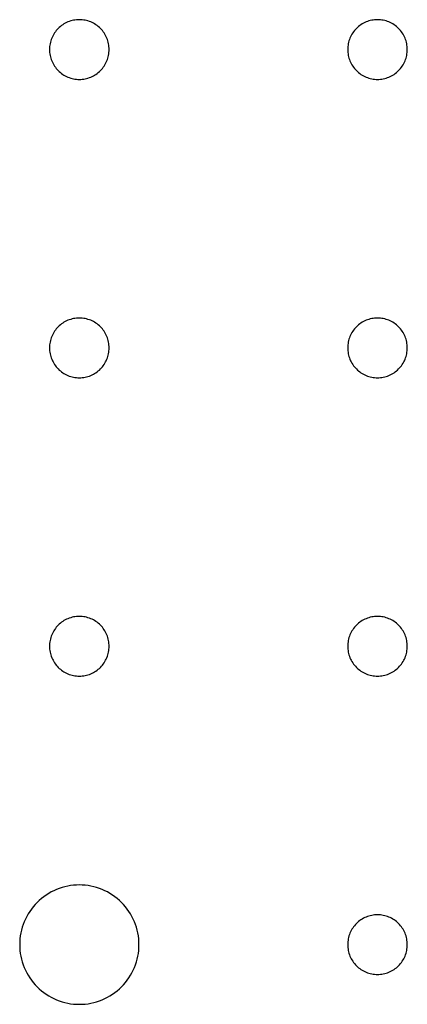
# Model space of a CAD drawing. Header units: millimetres. Extents: x 0 to 80, y 0 to 105.
# Tile 69 of 143: x 69.8 to 71.1, y 31.8 to 35.1. Entities that reach past the tile are written whole.
import ezdxf

# ---------------------------------------------------------------- set-up
doc = ezdxf.new("R2010")
doc.units = ezdxf.units.MM
doc.layers.add('CHROME', color=7, linetype='Continuous')

msp = doc.modelspace()

# ---------------------------------------------------------------- linework, layer by layer
at = {"layer": 'CHROME'}
for points in [[(70.1, 35), (70.0999, 35.0049), (70.0995, 35.0098), (70.0989, 35.0147), (70.0981, 35.0195), (70.097, 35.0243), (70.0957, 35.029), (70.0942, 35.0337), (70.0924, 35.0383), (70.0904, 35.0428), (70.0882, 35.0471), (70.0858, 35.0514), (70.0832, 35.0556), (70.0803, 35.0596), (70.0773, 35.0635), (70.0741, 35.0672), (70.0707, 35.0707), (70.0672, 35.0741), (70.0635, 35.0773), (70.0596, 35.0803), (70.0556, 35.0832), (70.0514, 35.0858), (70.0471, 35.0882), (70.0428, 35.0904), (70.0383, 35.0924), (70.0337, 35.0942), (70.029, 35.0957), (70.0243, 35.097), (70.0195, 35.0981), (70.0147, 35.0989), (70.0098, 35.0995), (70.0049, 35.0999), (70, 35.1), (69.9951, 35.0999), (69.9902, 35.0995), (69.9853, 35.0989), (69.9805, 35.0981), (69.9757, 35.097), (69.971, 35.0957), (69.9663, 35.0942), (69.9617, 35.0924), (69.9572, 35.0904), (69.9529, 35.0882), (69.9486, 35.0858), (69.9444, 35.0832), (69.9404, 35.0803), (69.9365, 35.0773), (69.9328, 35.0741), (69.9293, 35.0707), (69.9259, 35.0672), (69.9227, 35.0635), (69.9197, 35.0596), (69.9168, 35.0556), (69.9142, 35.0514), (69.9118, 35.0471), (69.9096, 35.0428), (69.9076, 35.0383), (69.9058, 35.0337), (69.9043, 35.029), (69.903, 35.0243), (69.9019, 35.0195), (69.9011, 35.0147), (69.9005, 35.0098), (69.9001, 35.0049), (69.9, 35), (69.9001, 34.9951), (69.9005, 34.9902), (69.9011, 34.9853), (69.9019, 34.9805), (69.903, 34.9757), (69.9043, 34.971), (69.9058, 34.9663), (69.9076, 34.9617), (69.9096, 34.9572), (69.9118, 34.9529), (69.9142, 34.9486), (69.9168, 34.9444), (69.9197, 34.9404), (69.9227, 34.9365), (69.9259, 34.9328), (69.9293, 34.9293), (69.9328, 34.9259), (69.9365, 34.9227), (69.9404, 34.9197), (69.9444, 34.9168), (69.9486, 34.9142), (69.9529, 34.9118), (69.9572, 34.9096), (69.9617, 34.9076), (69.9663, 34.9058), (69.971, 34.9043), (69.9757, 34.903), (69.9805, 34.9019), (69.9853, 34.9011), (69.9902, 34.9005), (69.9951, 34.9001), (70, 34.9), (70.0049, 34.9001), (70.0098, 34.9005), (70.0147, 34.9011), (70.0195, 34.9019), (70.0243, 34.903), (70.029, 34.9043), (70.0337, 34.9058), (70.0383, 34.9076), (70.0428, 34.9096), (70.0471, 34.9118), (70.0514, 34.9142), (70.0556, 34.9168), (70.0596, 34.9197), (70.0635, 34.9227), (70.0672, 34.9259), (70.0707, 34.9293), (70.0741, 34.9328), (70.0773, 34.9365), (70.0803, 34.9404), (70.0832, 34.9444), (70.0858, 34.9486), (70.0882, 34.9529), (70.0904, 34.9572), (70.0924, 34.9617), (70.0942, 34.9663), (70.0957, 34.971), (70.097, 34.9757), (70.0981, 34.9805), (70.0989, 34.9853), (70.0995, 34.9902), (70.0999, 34.9951)], [(71.1, 35), (71.0999, 35.0049), (71.0995, 35.0098), (71.0989, 35.0147), (71.0981, 35.0195), (71.097, 35.0243), (71.0957, 35.029), (71.0942, 35.0337), (71.0924, 35.0383), (71.0904, 35.0428), (71.0882, 35.0471), (71.0858, 35.0514), (71.0832, 35.0556), (71.0803, 35.0596), (71.0773, 35.0635), (71.0741, 35.0672), (71.0707, 35.0707), (71.0672, 35.0741), (71.0635, 35.0773), (71.0596, 35.0803), (71.0556, 35.0832), (71.0514, 35.0858), (71.0471, 35.0882), (71.0428, 35.0904), (71.0383, 35.0924), (71.0337, 35.0942), (71.029, 35.0957), (71.0243, 35.097), (71.0195, 35.0981), (71.0147, 35.0989), (71.0098, 35.0995), (71.0049, 35.0999), (71, 35.1), (70.9951, 35.0999), (70.9902, 35.0995), (70.9853, 35.0989), (70.9805, 35.0981), (70.9757, 35.097), (70.971, 35.0957), (70.9663, 35.0942), (70.9617, 35.0924), (70.9572, 35.0904), (70.9529, 35.0882), (70.9486, 35.0858), (70.9444, 35.0832), (70.9404, 35.0803), (70.9365, 35.0773), (70.9328, 35.0741), (70.9293, 35.0707), (70.9259, 35.0672), (70.9227, 35.0635), (70.9197, 35.0596), (70.9168, 35.0556), (70.9142, 35.0514), (70.9118, 35.0471), (70.9096, 35.0428), (70.9076, 35.0383), (70.9058, 35.0337), (70.9043, 35.029), (70.903, 35.0243), (70.9019, 35.0195), (70.9011, 35.0147), (70.9005, 35.0098), (70.9001, 35.0049), (70.9, 35), (70.9001, 34.9951), (70.9005, 34.9902), (70.9011, 34.9853), (70.9019, 34.9805), (70.903, 34.9757), (70.9043, 34.971), (70.9058, 34.9663), (70.9076, 34.9617), (70.9096, 34.9572), (70.9118, 34.9529), (70.9142, 34.9486), (70.9168, 34.9444), (70.9197, 34.9404), (70.9227, 34.9365), (70.9259, 34.9328), (70.9293, 34.9293), (70.9328, 34.9259), (70.9365, 34.9227), (70.9404, 34.9197), (70.9444, 34.9168), (70.9486, 34.9142), (70.9529, 34.9118), (70.9572, 34.9096), (70.9617, 34.9076), (70.9663, 34.9058), (70.971, 34.9043), (70.9757, 34.903), (70.9805, 34.9019), (70.9853, 34.9011), (70.9902, 34.9005), (70.9951, 34.9001), (71, 34.9), (71.0049, 34.9001), (71.0098, 34.9005), (71.0147, 34.9011), (71.0195, 34.9019), (71.0243, 34.903), (71.029, 34.9043), (71.0337, 34.9058), (71.0383, 34.9076), (71.0428, 34.9096), (71.0471, 34.9118), (71.0514, 34.9142), (71.0556, 34.9168), (71.0596, 34.9197), (71.0635, 34.9227), (71.0672, 34.9259), (71.0707, 34.9293), (71.0741, 34.9328), (71.0773, 34.9365), (71.0803, 34.9404), (71.0832, 34.9444), (71.0858, 34.9486), (71.0882, 34.9529), (71.0904, 34.9572), (71.0924, 34.9617), (71.0942, 34.9663), (71.0957, 34.971), (71.097, 34.9757), (71.0981, 34.9805), (71.0989, 34.9853), (71.0995, 34.9902), (71.0999, 34.9951)], [(70.1, 34), (70.0999, 34.0049), (70.0995, 34.0098), (70.0989, 34.0147), (70.0981, 34.0195), (70.097, 34.0243), (70.0957, 34.029), (70.0942, 34.0337), (70.0924, 34.0383), (70.0904, 34.0428), (70.0882, 34.0471), (70.0858, 34.0514), (70.0832, 34.0556), (70.0803, 34.0596), (70.0773, 34.0635), (70.0741, 34.0672), (70.0707, 34.0707), (70.0672, 34.0741), (70.0635, 34.0773), (70.0596, 34.0803), (70.0556, 34.0832), (70.0514, 34.0858), (70.0471, 34.0882), (70.0428, 34.0904), (70.0383, 34.0924), (70.0337, 34.0942), (70.029, 34.0957), (70.0243, 34.097), (70.0195, 34.0981), (70.0147, 34.0989), (70.0098, 34.0995), (70.0049, 34.0999), (70, 34.1), (69.9951, 34.0999), (69.9902, 34.0995), (69.9853, 34.0989), (69.9805, 34.0981), (69.9757, 34.097), (69.971, 34.0957), (69.9663, 34.0942), (69.9617, 34.0924), (69.9572, 34.0904), (69.9529, 34.0882), (69.9486, 34.0858), (69.9444, 34.0832), (69.9404, 34.0803), (69.9365, 34.0773), (69.9328, 34.0741), (69.9293, 34.0707), (69.9259, 34.0672), (69.9227, 34.0635), (69.9197, 34.0596), (69.9168, 34.0556), (69.9142, 34.0514), (69.9118, 34.0471), (69.9096, 34.0428), (69.9076, 34.0383), (69.9058, 34.0337), (69.9043, 34.029), (69.903, 34.0243), (69.9019, 34.0195), (69.9011, 34.0147), (69.9005, 34.0098), (69.9001, 34.0049), (69.9, 34), (69.9001, 33.9951), (69.9005, 33.9902), (69.9011, 33.9853), (69.9019, 33.9805), (69.903, 33.9757), (69.9043, 33.971), (69.9058, 33.9663), (69.9076, 33.9617), (69.9096, 33.9572), (69.9118, 33.9529), (69.9142, 33.9486), (69.9168, 33.9444), (69.9197, 33.9404), (69.9227, 33.9365), (69.9259, 33.9328), (69.9293, 33.9293), (69.9328, 33.9259), (69.9365, 33.9227), (69.9404, 33.9197), (69.9444, 33.9168), (69.9486, 33.9142), (69.9529, 33.9118), (69.9572, 33.9096), (69.9617, 33.9076), (69.9663, 33.9058), (69.971, 33.9043), (69.9757, 33.903), (69.9805, 33.9019), (69.9853, 33.9011), (69.9902, 33.9005), (69.9951, 33.9001), (70, 33.9), (70.0049, 33.9001), (70.0098, 33.9005), (70.0147, 33.9011), (70.0195, 33.9019), (70.0243, 33.903), (70.029, 33.9043), (70.0337, 33.9058), (70.0383, 33.9076), (70.0428, 33.9096), (70.0471, 33.9118), (70.0514, 33.9142), (70.0556, 33.9168), (70.0596, 33.9197), (70.0635, 33.9227), (70.0672, 33.9259), (70.0707, 33.9293), (70.0741, 33.9328), (70.0773, 33.9365), (70.0803, 33.9404), (70.0832, 33.9444), (70.0858, 33.9486), (70.0882, 33.9529), (70.0904, 33.9572), (70.0924, 33.9617), (70.0942, 33.9663), (70.0957, 33.971), (70.097, 33.9757), (70.0981, 33.9805), (70.0989, 33.9853), (70.0995, 33.9902), (70.0999, 33.9951)], [(71.1, 34), (71.0999, 34.0049), (71.0995, 34.0098), (71.0989, 34.0147), (71.0981, 34.0195), (71.097, 34.0243), (71.0957, 34.029), (71.0942, 34.0337), (71.0924, 34.0383), (71.0904, 34.0428), (71.0882, 34.0471), (71.0858, 34.0514), (71.0832, 34.0556), (71.0803, 34.0596), (71.0773, 34.0635), (71.0741, 34.0672), (71.0707, 34.0707), (71.0672, 34.0741), (71.0635, 34.0773), (71.0596, 34.0803), (71.0556, 34.0832), (71.0514, 34.0858), (71.0471, 34.0882), (71.0428, 34.0904), (71.0383, 34.0924), (71.0337, 34.0942), (71.029, 34.0957), (71.0243, 34.097), (71.0195, 34.0981), (71.0147, 34.0989), (71.0098, 34.0995), (71.0049, 34.0999), (71, 34.1), (70.9951, 34.0999), (70.9902, 34.0995), (70.9853, 34.0989), (70.9805, 34.0981), (70.9757, 34.097), (70.971, 34.0957), (70.9663, 34.0942), (70.9617, 34.0924), (70.9572, 34.0904), (70.9529, 34.0882), (70.9486, 34.0858), (70.9444, 34.0832), (70.9404, 34.0803), (70.9365, 34.0773), (70.9328, 34.0741), (70.9293, 34.0707), (70.9259, 34.0672), (70.9227, 34.0635), (70.9197, 34.0596), (70.9168, 34.0556), (70.9142, 34.0514), (70.9118, 34.0471), (70.9096, 34.0428), (70.9076, 34.0383), (70.9058, 34.0337), (70.9043, 34.029), (70.903, 34.0243), (70.9019, 34.0195), (70.9011, 34.0147), (70.9005, 34.0098), (70.9001, 34.0049), (70.9, 34), (70.9001, 33.9951), (70.9005, 33.9902), (70.9011, 33.9853), (70.9019, 33.9805), (70.903, 33.9757), (70.9043, 33.971), (70.9058, 33.9663), (70.9076, 33.9617), (70.9096, 33.9572), (70.9118, 33.9529), (70.9142, 33.9486), (70.9168, 33.9444), (70.9197, 33.9404), (70.9227, 33.9365), (70.9259, 33.9328), (70.9293, 33.9293), (70.9328, 33.9259), (70.9365, 33.9227), (70.9404, 33.9197), (70.9444, 33.9168), (70.9486, 33.9142), (70.9529, 33.9118), (70.9572, 33.9096), (70.9617, 33.9076), (70.9663, 33.9058), (70.971, 33.9043), (70.9757, 33.903), (70.9805, 33.9019), (70.9853, 33.9011), (70.9902, 33.9005), (70.9951, 33.9001), (71, 33.9), (71.0049, 33.9001), (71.0098, 33.9005), (71.0147, 33.9011), (71.0195, 33.9019), (71.0243, 33.903), (71.029, 33.9043), (71.0337, 33.9058), (71.0383, 33.9076), (71.0428, 33.9096), (71.0471, 33.9118), (71.0514, 33.9142), (71.0556, 33.9168), (71.0596, 33.9197), (71.0635, 33.9227), (71.0672, 33.9259), (71.0707, 33.9293), (71.0741, 33.9328), (71.0773, 33.9365), (71.0803, 33.9404), (71.0832, 33.9444), (71.0858, 33.9486), (71.0882, 33.9529), (71.0904, 33.9572), (71.0924, 33.9617), (71.0942, 33.9663), (71.0957, 33.971), (71.097, 33.9757), (71.0981, 33.9805), (71.0989, 33.9853), (71.0995, 33.9902), (71.0999, 33.9951)], [(70.1, 33), (70.0999, 33.0049), (70.0995, 33.0098), (70.0989, 33.0147), (70.0981, 33.0195), (70.097, 33.0243), (70.0957, 33.029), (70.0942, 33.0337), (70.0924, 33.0383), (70.0904, 33.0428), (70.0882, 33.0471), (70.0858, 33.0514), (70.0832, 33.0556), (70.0803, 33.0596), (70.0773, 33.0635), (70.0741, 33.0672), (70.0707, 33.0707), (70.0672, 33.0741), (70.0635, 33.0773), (70.0596, 33.0803), (70.0556, 33.0832), (70.0514, 33.0858), (70.0471, 33.0882), (70.0428, 33.0904), (70.0383, 33.0924), (70.0337, 33.0942), (70.029, 33.0957), (70.0243, 33.097), (70.0195, 33.0981), (70.0147, 33.0989), (70.0098, 33.0995), (70.0049, 33.0999), (70, 33.1), (69.9951, 33.0999), (69.9902, 33.0995), (69.9853, 33.0989), (69.9805, 33.0981), (69.9757, 33.097), (69.971, 33.0957), (69.9663, 33.0942), (69.9617, 33.0924), (69.9572, 33.0904), (69.9529, 33.0882), (69.9486, 33.0858), (69.9444, 33.0832), (69.9404, 33.0803), (69.9365, 33.0773), (69.9328, 33.0741), (69.9293, 33.0707), (69.9259, 33.0672), (69.9227, 33.0635), (69.9197, 33.0596), (69.9168, 33.0556), (69.9142, 33.0514), (69.9118, 33.0471), (69.9096, 33.0428), (69.9076, 33.0383), (69.9058, 33.0337), (69.9043, 33.029), (69.903, 33.0243), (69.9019, 33.0195), (69.9011, 33.0147), (69.9005, 33.0098), (69.9001, 33.0049), (69.9, 33), (69.9001, 32.9951), (69.9005, 32.9902), (69.9011, 32.9853), (69.9019, 32.9805), (69.903, 32.9757), (69.9043, 32.971), (69.9058, 32.9663), (69.9076, 32.9617), (69.9096, 32.9572), (69.9118, 32.9529), (69.9142, 32.9486), (69.9168, 32.9444), (69.9197, 32.9404), (69.9227, 32.9365), (69.9259, 32.9328), (69.9293, 32.9293), (69.9328, 32.9259), (69.9365, 32.9227), (69.9404, 32.9197), (69.9444, 32.9168), (69.9486, 32.9142), (69.9529, 32.9118), (69.9572, 32.9096), (69.9617, 32.9076), (69.9663, 32.9058), (69.971, 32.9043), (69.9757, 32.903), (69.9805, 32.9019), (69.9853, 32.9011), (69.9902, 32.9005), (69.9951, 32.9001), (70, 32.9), (70.0049, 32.9001), (70.0098, 32.9005), (70.0147, 32.9011), (70.0195, 32.9019), (70.0243, 32.903), (70.029, 32.9043), (70.0337, 32.9058), (70.0383, 32.9076), (70.0428, 32.9096), (70.0471, 32.9118), (70.0514, 32.9142), (70.0556, 32.9168), (70.0596, 32.9197), (70.0635, 32.9227), (70.0672, 32.9259), (70.0707, 32.9293), (70.0741, 32.9328), (70.0773, 32.9365), (70.0803, 32.9404), (70.0832, 32.9444), (70.0858, 32.9486), (70.0882, 32.9529), (70.0904, 32.9572), (70.0924, 32.9617), (70.0942, 32.9663), (70.0957, 32.971), (70.097, 32.9757), (70.0981, 32.9805), (70.0989, 32.9853), (70.0995, 32.9902), (70.0999, 32.9951)], [(71.1, 33), (71.0999, 33.0049), (71.0995, 33.0098), (71.0989, 33.0147), (71.0981, 33.0195), (71.097, 33.0243), (71.0957, 33.029), (71.0942, 33.0337), (71.0924, 33.0383), (71.0904, 33.0428), (71.0882, 33.0471), (71.0858, 33.0514), (71.0832, 33.0556), (71.0803, 33.0596), (71.0773, 33.0635), (71.0741, 33.0672), (71.0707, 33.0707), (71.0672, 33.0741), (71.0635, 33.0773), (71.0596, 33.0803), (71.0556, 33.0832), (71.0514, 33.0858), (71.0471, 33.0882), (71.0428, 33.0904), (71.0383, 33.0924), (71.0337, 33.0942), (71.029, 33.0957), (71.0243, 33.097), (71.0195, 33.0981), (71.0147, 33.0989), (71.0098, 33.0995), (71.0049, 33.0999), (71, 33.1), (70.9951, 33.0999), (70.9902, 33.0995), (70.9853, 33.0989), (70.9805, 33.0981), (70.9757, 33.097), (70.971, 33.0957), (70.9663, 33.0942), (70.9617, 33.0924), (70.9572, 33.0904), (70.9529, 33.0882), (70.9486, 33.0858), (70.9444, 33.0832), (70.9404, 33.0803), (70.9365, 33.0773), (70.9328, 33.0741), (70.9293, 33.0707), (70.9259, 33.0672), (70.9227, 33.0635), (70.9197, 33.0596), (70.9168, 33.0556), (70.9142, 33.0514), (70.9118, 33.0471), (70.9096, 33.0428), (70.9076, 33.0383), (70.9058, 33.0337), (70.9043, 33.029), (70.903, 33.0243), (70.9019, 33.0195), (70.9011, 33.0147), (70.9005, 33.0098), (70.9001, 33.0049), (70.9, 33), (70.9001, 32.9951), (70.9005, 32.9902), (70.9011, 32.9853), (70.9019, 32.9805), (70.903, 32.9757), (70.9043, 32.971), (70.9058, 32.9663), (70.9076, 32.9617), (70.9096, 32.9572), (70.9118, 32.9529), (70.9142, 32.9486), (70.9168, 32.9444), (70.9197, 32.9404), (70.9227, 32.9365), (70.9259, 32.9328), (70.9293, 32.9293), (70.9328, 32.9259), (70.9365, 32.9227), (70.9404, 32.9197), (70.9444, 32.9168), (70.9486, 32.9142), (70.9529, 32.9118), (70.9572, 32.9096), (70.9617, 32.9076), (70.9663, 32.9058), (70.971, 32.9043), (70.9757, 32.903), (70.9805, 32.9019), (70.9853, 32.9011), (70.9902, 32.9005), (70.9951, 32.9001), (71, 32.9), (71.0049, 32.9001), (71.0098, 32.9005), (71.0147, 32.9011), (71.0195, 32.9019), (71.0243, 32.903), (71.029, 32.9043), (71.0337, 32.9058), (71.0383, 32.9076), (71.0428, 32.9096), (71.0471, 32.9118), (71.0514, 32.9142), (71.0556, 32.9168), (71.0596, 32.9197), (71.0635, 32.9227), (71.0672, 32.9259), (71.0707, 32.9293), (71.0741, 32.9328), (71.0773, 32.9365), (71.0803, 32.9404), (71.0832, 32.9444), (71.0858, 32.9486), (71.0882, 32.9529), (71.0904, 32.9572), (71.0924, 32.9617), (71.0942, 32.9663), (71.0957, 32.971), (71.097, 32.9757), (71.0981, 32.9805), (71.0989, 32.9853), (71.0995, 32.9902), (71.0999, 32.9951)], [(70.2, 32), (70.1998, 32.0098), (70.1991, 32.0196), (70.1979, 32.0294), (70.1962, 32.039), (70.194, 32.0486), (70.1914, 32.0581), (70.1883, 32.0674), (70.1848, 32.0766), (70.1808, 32.0855), (70.1764, 32.0943), (70.1716, 32.1028), (70.1663, 32.1111), (70.1607, 32.1192), (70.1546, 32.1269), (70.1482, 32.1343), (70.1414, 32.1414), (70.1343, 32.1482), (70.1269, 32.1546), (70.1192, 32.1607), (70.1111, 32.1663), (70.1028, 32.1716), (70.0943, 32.1764), (70.0855, 32.1808), (70.0766, 32.1848), (70.0674, 32.1883), (70.0581, 32.1914), (70.0486, 32.194), (70.039, 32.1962), (70.0294, 32.1979), (70.0196, 32.1991), (70.0098, 32.1998), (70, 32.2), (69.9902, 32.1998), (69.9804, 32.1991), (69.9706, 32.1979), (69.961, 32.1962), (69.9514, 32.194), (69.9419, 32.1914), (69.9326, 32.1883), (69.9234, 32.1848), (69.9145, 32.1808), (69.9057, 32.1764), (69.8972, 32.1716), (69.8889, 32.1663), (69.8808, 32.1607), (69.8731, 32.1546), (69.8657, 32.1482), (69.8586, 32.1414), (69.8518, 32.1343), (69.8454, 32.1269), (69.8393, 32.1192), (69.8337, 32.1111), (69.8284, 32.1028), (69.8236, 32.0943), (69.8192, 32.0855), (69.8152, 32.0766), (69.8117, 32.0674), (69.8086, 32.0581), (69.806, 32.0486), (69.8038, 32.039), (69.8021, 32.0294), (69.8009, 32.0196), (69.8002, 32.0098), (69.8, 32), (69.8002, 31.9902), (69.8009, 31.9804), (69.8021, 31.9706), (69.8038, 31.961), (69.806, 31.9514), (69.8086, 31.9419), (69.8117, 31.9326), (69.8152, 31.9234), (69.8192, 31.9145), (69.8236, 31.9057), (69.8284, 31.8972), (69.8337, 31.8889), (69.8393, 31.8808), (69.8454, 31.8731), (69.8518, 31.8657), (69.8586, 31.8586), (69.8657, 31.8518), (69.8731, 31.8454), (69.8808, 31.8393), (69.8889, 31.8337), (69.8972, 31.8284), (69.9057, 31.8236), (69.9145, 31.8192), (69.9234, 31.8152), (69.9326, 31.8117), (69.9419, 31.8086), (69.9514, 31.806), (69.961, 31.8038), (69.9706, 31.8021), (69.9804, 31.8009), (69.9902, 31.8002), (70, 31.8), (70.0098, 31.8002), (70.0196, 31.8009), (70.0294, 31.8021), (70.039, 31.8038), (70.0486, 31.806), (70.0581, 31.8086), (70.0674, 31.8117), (70.0766, 31.8152), (70.0855, 31.8192), (70.0943, 31.8236), (70.1028, 31.8284), (70.1111, 31.8337), (70.1192, 31.8393), (70.1269, 31.8454), (70.1343, 31.8518), (70.1414, 31.8586), (70.1482, 31.8657), (70.1546, 31.8731), (70.1607, 31.8808), (70.1663, 31.8889), (70.1716, 31.8972), (70.1764, 31.9057), (70.1808, 31.9145), (70.1848, 31.9234), (70.1883, 31.9326), (70.1914, 31.9419), (70.194, 31.9514), (70.1962, 31.961), (70.1979, 31.9706), (70.1991, 31.9804), (70.1998, 31.9902)], [(71.1, 32), (71.0999, 32.0049), (71.0995, 32.0098), (71.0989, 32.0147), (71.0981, 32.0195), (71.097, 32.0243), (71.0957, 32.029), (71.0942, 32.0337), (71.0924, 32.0383), (71.0904, 32.0428), (71.0882, 32.0471), (71.0858, 32.0514), (71.0832, 32.0556), (71.0803, 32.0596), (71.0773, 32.0635), (71.0741, 32.0672), (71.0707, 32.0707), (71.0672, 32.0741), (71.0635, 32.0773), (71.0596, 32.0803), (71.0556, 32.0832), (71.0514, 32.0858), (71.0471, 32.0882), (71.0428, 32.0904), (71.0383, 32.0924), (71.0337, 32.0942), (71.029, 32.0957), (71.0243, 32.097), (71.0195, 32.0981), (71.0147, 32.0989), (71.0098, 32.0995), (71.0049, 32.0999), (71, 32.1), (70.9951, 32.0999), (70.9902, 32.0995), (70.9853, 32.0989), (70.9805, 32.0981), (70.9757, 32.097), (70.971, 32.0957), (70.9663, 32.0942), (70.9617, 32.0924), (70.9572, 32.0904), (70.9529, 32.0882), (70.9486, 32.0858), (70.9444, 32.0832), (70.9404, 32.0803), (70.9365, 32.0773), (70.9328, 32.0741), (70.9293, 32.0707), (70.9259, 32.0672), (70.9227, 32.0635), (70.9197, 32.0596), (70.9168, 32.0556), (70.9142, 32.0514), (70.9118, 32.0471), (70.9096, 32.0428), (70.9076, 32.0383), (70.9058, 32.0337), (70.9043, 32.029), (70.903, 32.0243), (70.9019, 32.0195), (70.9011, 32.0147), (70.9005, 32.0098), (70.9001, 32.0049), (70.9, 32), (70.9001, 31.9951), (70.9005, 31.9902), (70.9011, 31.9853), (70.9019, 31.9805), (70.903, 31.9757), (70.9043, 31.971), (70.9058, 31.9663), (70.9076, 31.9617), (70.9096, 31.9572), (70.9118, 31.9529), (70.9142, 31.9486), (70.9168, 31.9444), (70.9197, 31.9404), (70.9227, 31.9365), (70.9259, 31.9328), (70.9293, 31.9293), (70.9328, 31.9259), (70.9365, 31.9227), (70.9404, 31.9197), (70.9444, 31.9168), (70.9486, 31.9142), (70.9529, 31.9118), (70.9572, 31.9096), (70.9617, 31.9076), (70.9663, 31.9058), (70.971, 31.9043), (70.9757, 31.903), (70.9805, 31.9019), (70.9853, 31.9011), (70.9902, 31.9005), (70.9951, 31.9001), (71, 31.9), (71.0049, 31.9001), (71.0098, 31.9005), (71.0147, 31.9011), (71.0195, 31.9019), (71.0243, 31.903), (71.029, 31.9043), (71.0337, 31.9058), (71.0383, 31.9076), (71.0428, 31.9096), (71.0471, 31.9118), (71.0514, 31.9142), (71.0556, 31.9168), (71.0596, 31.9197), (71.0635, 31.9227), (71.0672, 31.9259), (71.0707, 31.9293), (71.0741, 31.9328), (71.0773, 31.9365), (71.0803, 31.9404), (71.0832, 31.9444), (71.0858, 31.9486), (71.0882, 31.9529), (71.0904, 31.9572), (71.0924, 31.9617), (71.0942, 31.9663), (71.0957, 31.971), (71.097, 31.9757), (71.0981, 31.9805), (71.0989, 31.9853), (71.0995, 31.9902), (71.0999, 31.9951)]]:
    msp.add_lwpolyline(points, close=True, dxfattribs=at)

doc.saveas('drawing.dxf')
